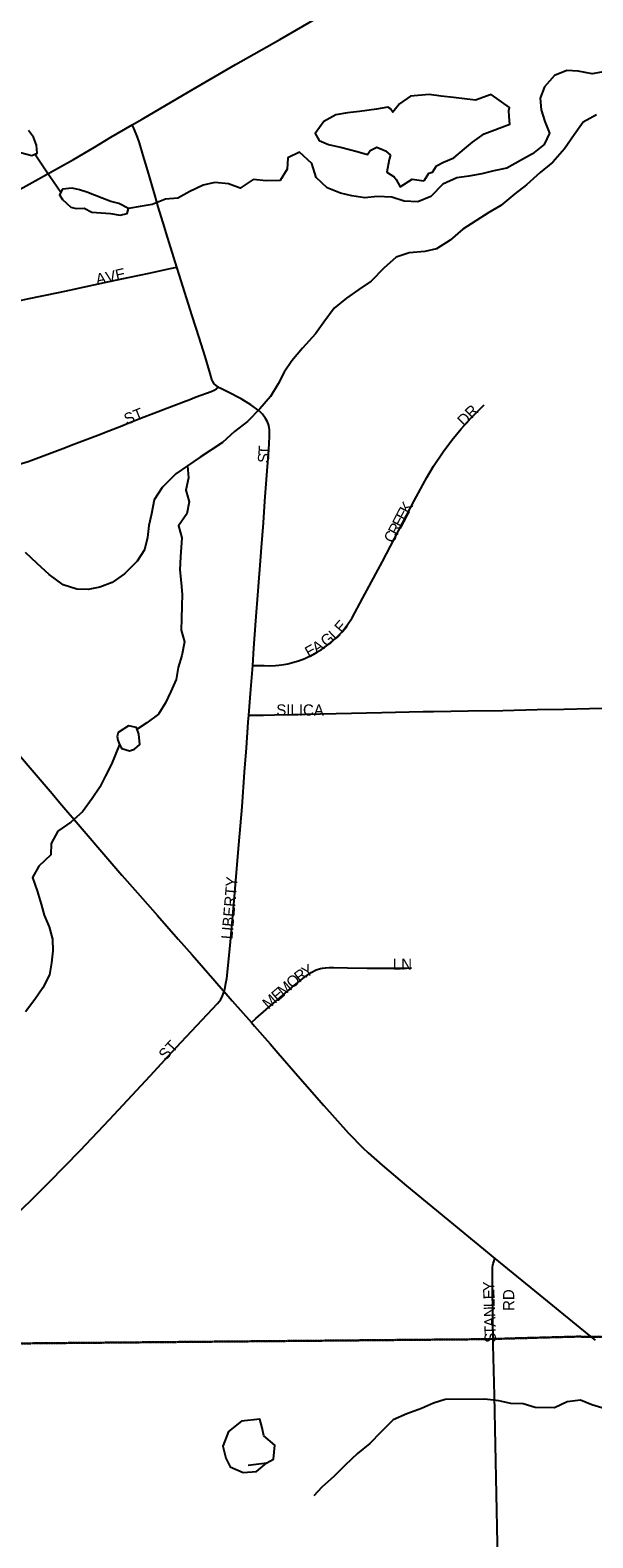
# Model space of a CAD drawing. Header units: feet. Extents: x 2113747 to 2516209, y 960708 to 1356798.
# Tile 190 of 206: x 2355530 to 2358037, y 1194274 to 1200988. Entities that reach past the tile are written whole.
import ezdxf

# ---------------------------------------------------------------- set-up
doc = ezdxf.new("R2010")
doc.units = ezdxf.units.FT
doc.header["$LTSCALE"] = 50
doc.header["$MEASUREMENT"] = 0
doc.linetypes.add('OhDOT_USTN3', pattern=[0.22, 0.165, -0.055])
for name, color, linetype in [('0_Xref', 7, 'Continuous'), ('GM_X_City_Street', 251, 'Continuous'), ('GM_X_City_Street_Text', 251, 'Continuous'), ('GM_X_County_Road', 3, 'Continuous'), ('GM_X_Minor_Lake', 5, 'Continuous'), ('GM_X_Minor_River', 5, 'Continuous'), ('GM_X_State_Route', 1, 'Continuous'), ('GM_X_Township', 251, 'OhDOT_USTN3')]:
    doc.layers.add(name, color=color, linetype=linetype)
doc.styles.add('Styledgn030', font='dgn030.shx')

# ---------------------------------------------------------------- blocks, each defined once
blk = doc.blocks.new('POR')
at = {"layer": 'GM_X_City_Street', "flags": 128}
for points in [[(2355984.9, 1200567.4), (2356028.4, 1200592.4), (2356238.3, 1200714.5), (2356445.2, 1200835.3), (2356642.1, 1200946.8), (2356744.4, 1201005.4), (2356800.7, 1201038), (2356924.3, 1201111.2), (2357057.5, 1201187.8), (2357105, 1201214.6), (2357171.7, 1201254.5), (2357264.9, 1201309.3), (2357466.6, 1201426), (2357571.7, 1201486.7), (2357650.9, 1201533.2), (2357755.7, 1201594.6), (2357912.4, 1201683.9), (2357985.9, 1201726.9), (2358027.2, 1201752.4)], [(2355285.8, 1200164.7), (2355465.9, 1200269.3), (2355511.8, 1200294.7), (2355629.4, 1200359.8), (2355723.6, 1200412.6), (2355816.5, 1200467.1), (2355889.5, 1200511.4), (2355984.9, 1200567.4)], [(2356183.2, 1199933), (2356135.9, 1200085.7), (2356128.9, 1200110.5), (2356100.5, 1200201.3), (2356084.9, 1200254.7), (2356053.8, 1200361.3), (2356032.7, 1200430), (2356016.5, 1200486.8), (2356007.9, 1200511.9), (2355991.6, 1200551.4), (2355984.9, 1200567.4)], [(2354955.5, 1199413.3), (2354978.1, 1199438.9), (2355031.3, 1199499.2), (2355107, 1199580.8), (2355169.3, 1199648), (2355205, 1199685.7), (2355223.4, 1199704.2), (2355236.5, 1199715.1), (2355254.1, 1199725), (2355272.3, 1199732.3), (2355309.8, 1199744.3), (2355365.7, 1199757.8), (2355408.1, 1199767.7), (2355451.1, 1199776.6), (2355518.2, 1199791.3), (2355655.8, 1199819.6), (2355705.5, 1199830.9), (2355874.2, 1199867.5), (2355974.4, 1199888.4), (2356060.3, 1199906.8), (2356153.8, 1199926.7), (2356183.2, 1199933)], [(2356369.6, 1199398.3), (2356358, 1199405.3), (2356349.6, 1199413.5), (2356343.4, 1199423.3), (2356340, 1199432.5), (2356331.5, 1199459.7), (2356309.1, 1199535.2), (2356282.6, 1199619.5), (2356252, 1199716.6), (2356193.4, 1199900.5), (2356183.2, 1199933)], [(2355433.5, 1199042.2), (2355461.9, 1199049.2), (2355521.5, 1199068), (2355675.2, 1199125.1), (2355724.2, 1199143.9), (2355831.1, 1199185.4), (2355880, 1199204.2), (2355938.4, 1199226.1), (2355959.6, 1199235.3), (2356026.5, 1199262.3), (2356080.8, 1199283.2), (2356139.3, 1199305.4), (2356224.5, 1199337.6), (2356233.3, 1199341), (2356269.6, 1199354.7), (2356336.4, 1199378.9), (2356349.7, 1199385.1), (2356359.4, 1199391.5), (2356369.6, 1199398.3)], [(2356521.4, 1198159.5), (2356527.2, 1198236.5), (2356534.8, 1198357.6), (2356545.4, 1198491.5), (2356557.9, 1198645.1), (2356560.4, 1198684.2), (2356569.4, 1198794.1), (2356575.6, 1198890.5), (2356586, 1199026.5), (2356593, 1199119.2), (2356596.4, 1199178.2), (2356596, 1199208.2), (2356593, 1199228.4), (2356587.4, 1199244.7), (2356579.1, 1199259.6), (2356564.9, 1199278.5), (2356550.3, 1199292.8), (2356512.5, 1199319.8), (2356470.7, 1199346.3), (2356412.4, 1199376.8), (2356374.1, 1199395.6), (2356369.6, 1199398.3)], [(2356521.4, 1198159.5), (2356572.5, 1198158.3), (2356595.1, 1198157.6), (2356623.1, 1198159.2), (2356638.1, 1198160.3), (2356660, 1198163.1), (2356677.8, 1198166.5), (2356699, 1198171.9), (2356725.9, 1198180.3), (2356753.7, 1198190), (2356786.1, 1198205.8), (2356828.6, 1198230.8), (2356860.6, 1198253.6), (2356890.5, 1198279.2), (2356917.8, 1198307.5), (2356942.3, 1198338.4), (2356964, 1198371.2), (2357011.3, 1198457.5), (2357099.3, 1198622.5), (2357242.1, 1198895.9), (2357297, 1198996.7), (2357327.3, 1199047.3), (2357369.6, 1199109.8), (2357408.7, 1199162.4), (2357450.4, 1199213.1), (2357494.5, 1199261.6), (2357548, 1199314.8), (2357552.7, 1199319.3)], [(2356504.2, 1197937.8), (2356511.3, 1198034), (2356521.4, 1198159.5)], [(2356504.2, 1197937.8), (2356569.8, 1197938.5), (2356618.8, 1197938.9), (2356697.5, 1197940.1), (2356756.4, 1197941.6), (2356821.8, 1197943.5), (2356893.9, 1197945.9), (2357097.3, 1197949.8), (2357218.5, 1197952.3), (2357280.9, 1197953.8), (2357326.8, 1197954.5), (2357481, 1197956.6), (2357635.1, 1197959.2), (2357789.1, 1197962.5), (2357907.2, 1197964.8), (2358022, 1197967.5), (2358369.6, 1197974.6)], [(2356393.7, 1196707.8), (2356399, 1196725.8), (2356402.4, 1196743.7), (2356405.6, 1196765.2), (2356420.6, 1196912.4), (2356436.7, 1197095.4), (2356459.2, 1197360), (2356473.8, 1197530), (2356485.6, 1197683.8), (2356493.1, 1197791.8), (2356501.9, 1197906.3), (2356504.2, 1197937.8)], [(2356515.9, 1196569), (2356535.6, 1196586.4), (2356581.5, 1196626.9), (2356603.9, 1196646.1), (2356705.7, 1196734), (2356751.5, 1196771.2), (2356781.5, 1196791.2), (2356804.8, 1196803.2), (2356823.4, 1196809.6), (2356832.8, 1196811.5), (2356846, 1196813.4), (2356861.5, 1196814.2), (2356882.1, 1196814.6), (2356944.3, 1196812.4), (2357032, 1196811.8), (2357206.5, 1196811.6), (2357229.5, 1196812.1)], [(2354854.5, 1195158.7), (2354883.4, 1195168.5), (2354900.1, 1195175.9), (2354914.8, 1195184.5), (2354931.5, 1195195.6), (2354945, 1195206.6), (2354988.1, 1195241.4), (2355033.4, 1195284.5), (2355224.4, 1195473.9), (2355420.5, 1195667.6), (2355535.4, 1195780.1), (2355615.3, 1195858), (2355752.5, 1195999.2), (2355883.1, 1196137.7), (2356064.5, 1196332.1), (2356180.4, 1196457.4), (2356364.7, 1196653.7), (2356379.2, 1196672.3), (2356387.4, 1196687.5), (2356393.7, 1196707.8)], [(2357592.9, 1195133.8), (2357589.4, 1195396.6), (2357589.5, 1195469.9), (2357590.3, 1195479.7), (2357591.2, 1195488.7), (2357592.8, 1195496.7), (2357595, 1195504), (2357600.7, 1195518.9)]]:
    blk.add_lwpolyline(points, dxfattribs=at)
at = {"layer": 'GM_X_County_Road', "flags": 128}
blk.add_lwpolyline([(2357650.2, 1192455.8), (2357646.3, 1192719.9), (2357630, 1193412.1), (2357618.4, 1193930.2), (2357611.6, 1194248.5), (2357598.9, 1194908.1), (2357592.9, 1195133.8)], dxfattribs=at)
at = {"layer": 'GM_X_Minor_Lake'}
for p, q in [((2357113, 1200450.8), (2357135.2, 1200430.9)), ((2355805.4, 1200177.2), (2355887.5, 1200171.9)), ((2355920.2, 1197826.1), (2355927.6, 1197806.7))]:
    blk.add_line(p, q, dxfattribs=at)
at = {"layer": 'GM_X_Minor_Lake', "flags": 128}
for points in [[(2357135.2, 1200430.9), (2357129.3, 1200412.8), (2357119.7, 1200356.5), (2357151.9, 1200334.7), (2357160, 1200322.8), (2357178.3, 1200290.8), (2357232.1, 1200325.4), (2357284.3, 1200317.8), (2357286.2, 1200319.8), (2357306, 1200352.1), (2357322, 1200356.2), (2357339.8, 1200384.4), (2357371.7, 1200400.8), (2357417.6, 1200419.2), (2357465.4, 1200459.7), (2357501.2, 1200490.1), (2357553, 1200526.7), (2357666.8, 1200569.8), (2357664.5, 1200603.9), (2357662.3, 1200629.9), (2357666.2, 1200644), (2357583.6, 1200701.5), (2357513.7, 1200676.9), (2357415.5, 1200688.1), (2357361.4, 1200693.7), (2357307.2, 1200701.2), (2357225.2, 1200694.6), (2357175.4, 1200660), (2357145.6, 1200623.7), (2357135.5, 1200637.6), (2357123.4, 1200645.6), (2357073.4, 1200637.1), (2356997.4, 1200626.5), (2356943.4, 1200620), (2356891.4, 1200611.5), (2356837.6, 1200581), (2356799.9, 1200528.5), (2356818.2, 1200496.6), (2356858.4, 1200478.8), (2356918.6, 1200465.3), (2356986.8, 1200447.8), (2357033, 1200434.1), (2357044.9, 1200452.3), (2357074.8, 1200466.6), (2357113, 1200450.8)], [(2355486.8, 1200443.5), (2355537, 1200429.9), (2355560.9, 1200440.1), (2355558.7, 1200476.2), (2355544.4, 1200512.2), (2355522.1, 1200542.1)], [(2355887.5, 1200171.9), (2355931.6, 1200164.2), (2355961.6, 1200172.5), (2355967.5, 1200194.6), (2355925.2, 1200216.3), (2355889.1, 1200226), (2355850.9, 1200239.8), (2355816.8, 1200253.5), (2355782.6, 1200267.3), (2355750.5, 1200277.1), (2355716.4, 1200284.8), (2355674.4, 1200280.5), (2355660.6, 1200254.3), (2355674.7, 1200234.3), (2355711.1, 1200200.5), (2355735.1, 1200194.7), (2355771.2, 1200195), (2355805.4, 1200177.2)], [(2355927.6, 1197806.7), (2355938.5, 1197790.1), (2355972.7, 1197778.4), (2355994.6, 1197786.6), (2356018.5, 1197806.9), (2356014.1, 1197853), (2356003.9, 1197883), (2355967.8, 1197890.7), (2355922, 1197860.3), (2355917.2, 1197842.2), (2355920.2, 1197826.1)], [(2356553.1, 1194803), (2356471, 1194794.3), (2356413.3, 1194747.6), (2356387.8, 1194683.2), (2356402.2, 1194629.1), (2356420.6, 1194591.2), (2356478.9, 1194565.6), (2356538.9, 1194570.1)], [(2356500.6, 1194597.8), (2356584.7, 1194608.6), (2356614.6, 1194624.9), (2356620.1, 1194687.1), (2356571.7, 1194728.9), (2356563.4, 1194764.9), (2356553.1, 1194803), (2356471, 1194794.3), (2356413.3, 1194747.6), (2356387.8, 1194683.2), (2356402.2, 1194629.1), (2356420.6, 1194591.2), (2356478.9, 1194565.6), (2356538.9, 1194570.1)], [(2356538.9, 1194570.1), (2356584.7, 1194608.6), (2356614.6, 1194624.9), (2356620.1, 1194687.1), (2356571.7, 1194728.9), (2356563.4, 1194764.9), (2356553.1, 1194803)]]:
    blk.add_lwpolyline(points, dxfattribs=at)
at = {"layer": 'GM_X_Minor_River', "flags": 128}
for points in [[(2358053, 1200611.1), (2357993.1, 1200578.4), (2357953.5, 1200521.9), (2357910, 1200459.4), (2357858.4, 1200400.8), (2357802.7, 1200354.1), (2357741, 1200299.4), (2357689.3, 1200258.9), (2357627.6, 1200208.2), (2357573.8, 1200175.6), (2357458.2, 1200102.5), (2357400.5, 1200053.8), (2357340.7, 1200015.2), (2357288.8, 1200002.7), (2357218.7, 1199996.1), (2357160.8, 1199977.6), (2357105.1, 1199929), (2357049.5, 1199870.3), (2356993.7, 1199833.7), (2356940, 1199795.2), (2356884.2, 1199750.6), (2356838.7, 1199688), (2356801, 1199635.5), (2356743.5, 1199572.8), (2356695.8, 1199516.2), (2356662.2, 1199465.8), (2356634.6, 1199413.4), (2356601, 1199356.9), (2356553.4, 1199302.3), (2356497.7, 1199245.7), (2356440, 1199201.1), (2356386.3, 1199152.5), (2356286.7, 1199087.4), (2356230.9, 1199048.8), (2356179.1, 1199012.3), (2356117.6, 1198951.6), (2356081.9, 1198897.1), (2356070.4, 1198834.8), (2356058.8, 1198782.5), (2356053.2, 1198728.3), (2356039.6, 1198674), (2356006, 1198623.6), (2355950.4, 1198566.9), (2355894.6, 1198528.3), (2355840.7, 1198507.8), (2355788.7, 1198497.3), (2355738.6, 1198498.9), (2355676.4, 1198518.5), (2355613.9, 1198564.1), (2355561.5, 1198613.9), (2355509, 1198661.6)], [(2358091.5, 1200804), (2358033.5, 1200793.5), (2357971.3, 1200805.1), (2357921.2, 1200808.6), (2357865.3, 1200786.1), (2357821.7, 1200735.6), (2357802, 1200685.3), (2357806.4, 1200633.1), (2357822.9, 1200581.1), (2357843.3, 1200529.1), (2357819.7, 1200478.7), (2357767.9, 1200438.1), (2357714.1, 1200407.6), (2357654.3, 1200373), (2357596.3, 1200362.5), (2357542.4, 1200348), (2357484.4, 1200337.5), (2357430.3, 1200331), (2357368.5, 1200302.4), (2357314.9, 1200247.8), (2357257, 1200223.2), (2357196.9, 1200226.7), (2357140.7, 1200244.3), (2357076.5, 1200247.8), (2357020.5, 1200241.3), (2356962.4, 1200250.9), (2356912.2, 1200262.5), (2356853.9, 1200286.1), (2356803.5, 1200331.9), (2356785, 1200393.9), (2356730.5, 1200445.7), (2356678.6, 1200419.1), (2356675, 1200368.9), (2356643.4, 1200318.5), (2356581.3, 1200318), (2356523.2, 1200323.6), (2356465.4, 1200284.9), (2356413.2, 1200304.6), (2356353.1, 1200310.1), (2356301.1, 1200297.6), (2356241.2, 1200269.1), (2356187.4, 1200240.5), (2356133.4, 1200236.1), (2356073.5, 1200211.5), (2356019.5, 1200203), (2355967.5, 1200194.6)], [(2355666.2, 1200264.9), (2355601.6, 1200360.2), (2355550.7, 1200435.7)], [(2356230.9, 1199048.8), (2356235.4, 1198994.7), (2356223.8, 1198940.4), (2356238.2, 1198888.4), (2356228.6, 1198834.1), (2356191, 1198781.6), (2356205.5, 1198727.5), (2356200.1, 1198643.2), (2356196.6, 1198585), (2356203, 1198526.8), (2356207.5, 1198474.7), (2356205.9, 1198424.5), (2356204.3, 1198366.3), (2356202.7, 1198316.1), (2356217.1, 1198264), (2356205.6, 1198203.8), (2356190, 1198149.4), (2356180.4, 1198097.2), (2356156.8, 1198042.8), (2356133.2, 1197992.4), (2356101.5, 1197942), (2356049.8, 1197903.4), (2356006.2, 1197876.1)], [(2355927.6, 1197806.6), (2355893, 1197719.5), (2355865.4, 1197667.1), (2355839.8, 1197616.8), (2355806.1, 1197566.3), (2355762.5, 1197507.8), (2355710.8, 1197461.2), (2355653.1, 1197420.6), (2355623.5, 1197366.1), (2355621.9, 1197315.9), (2355568.2, 1197265.3), (2355540.6, 1197214.9), (2355561.1, 1197154.9), (2355579.5, 1197096.9), (2355592, 1197046.8), (2355614.4, 1196994.8), (2355628.9, 1196940.7), (2355631.3, 1196888.6), (2355625.7, 1196834.3), (2355616.1, 1196782.1), (2355586.5, 1196723.6), (2355550.9, 1196671.2), (2355509.3, 1196616.6)], [(2358092.5, 1194848.6), (2358032.6, 1194867.3), (2357982.3, 1194886.9), (2357922.3, 1194880.4), (2357866.5, 1194853.9), (2357780.3, 1194855.2), (2357726.1, 1194870.8), (2357672, 1194872.4), (2357617.9, 1194883.9), (2357555.7, 1194891.5), (2357379.5, 1194890), (2357327.6, 1194873.5), (2357273.7, 1194851), (2357207.8, 1194826.4), (2357147.9, 1194799.8), (2357092.3, 1194745.2), (2357042.6, 1194694.6), (2356988.9, 1194650), (2356933.2, 1194597.4), (2356883.5, 1194546.8), (2356829.8, 1194500.2), (2356794.1, 1194461.8)]]:
    blk.add_lwpolyline(points, dxfattribs=at)
at = {"layer": 'GM_X_State_Route', "flags": 128}
for points in [[(2355043.9, 1198274.3), (2355097.8, 1198210.6), (2355269.7, 1198008.8), (2355350.1, 1197914), (2355397.8, 1197857.8), (2355627.3, 1197588.5), (2355661.8, 1197547.9), (2355743.6, 1197451.7), (2355876.1, 1197297.6), (2355938.7, 1197226), (2356008.1, 1197147.3), (2356097, 1197046.4), (2356189.6, 1196940), (2356251.1, 1196870.4)], [(2356251.1, 1196870.4), (2356352.7, 1196755.5), (2356390.3, 1196711.8)], [(2356390.3, 1196711.8), (2356393.7, 1196707.8), (2356429.7, 1196666), (2356515.9, 1196569), (2356530, 1196553.1), (2356599, 1196473.8), (2356635.1, 1196432.3), (2356722.8, 1196331.1), (2356838.5, 1196199), (2356948.5, 1196076.4), (2357014.2, 1196009.9), (2357036.6, 1195989), (2357098.2, 1195934.5), (2357206.9, 1195842.4), (2357600.7, 1195518.9), (2357817.5, 1195340.9), (2358018.9, 1195177.3), (2358046.6, 1195154.6)]]:
    blk.add_lwpolyline(points, dxfattribs=at)
at = {"layer": 'GM_X_Township', "flags": 128}
for points in [[(2353397.3, 1222450.6), (2356857.8, 1222526.2), (2358764.2, 1222567.9), (2364179.8, 1222723), (2365829.3, 1222755.4), (2369644.5, 1222836), (2372194.3, 1222881.1), (2374472.3, 1222923.6), (2379690, 1223029.2), (2379735.3, 1219825.9), (2379742.5, 1219374.1), (2379833.5, 1216178.2), (2380013.7, 1209139.3), (2380002.9, 1203412.7), (2380022.1, 1202248.7), (2380179.5, 1195355.7), (2376656.2, 1195310.1), (2375116.4, 1195275.5), (2374836, 1195271.6), (2372692, 1195272), (2366874.7, 1195234.5), (2365879.8, 1195225.6), (2359057.5, 1195163.6), (2357966.2, 1195170.3), (2357548.2, 1195158.9), (2354856.1, 1195134.3), (2353908.2, 1195164.1), (2353891.8, 1195968.4), (2353885.4, 1196279.7), (2353879.8, 1196527.3), (2353875.8, 1196719.4), (2353851.4, 1197692.9), (2353832.9, 1198882.4), (2353828.8, 1198960.3), (2353831.2, 1199152.6), (2353819.5, 1199781.5), (2353820.8, 1200258.3), (2353808.4, 1201120.8), (2353792.4, 1201872.5), (2353781.2, 1202403), (2353645.3, 1208790.4), (2353656.9, 1209131.5), (2353654, 1209647.9), (2353508.5, 1216821.2), (2353397.3, 1222450.6)], [(2353908.2, 1195164.1), (2354856.1, 1195134.3), (2357548.2, 1195158.9), (2357966.2, 1195170.3), (2359057.5, 1195163.6), (2365879.8, 1195225.6), (2366874.7, 1195234.5), (2372692, 1195272), (2374836, 1195271.6), (2375116.4, 1195275.5), (2376656.2, 1195310.1), (2380179.5, 1195355.7), (2380181.1, 1194352.1), (2380358.7, 1187411.8), (2380375.3, 1186528.6), (2380419, 1184192.9), (2380463.4, 1181822.8), (2380682.1, 1170162.6), (2354255.7, 1169691.2), (2354064.3, 1181402.7), (2354040.4, 1184707.6), (2354010.7, 1187062), (2353946.5, 1190013.6), (2353908.2, 1195164.1)]]:
    blk.add_lwpolyline(points, dxfattribs=at)
at = {"layer": 'GM_X_City_Street_Text', "char_height": 50, "attachment_point": 7, "line_spacing_factor": 0.8, "style": 'Styledgn030'}
for s, insert, rotation in [('{\\Fdgn000|c0;\\C256;E}', (2355915.7, 1199871.4), 12.52956), ('{\\Fdgn000|c0;\\C256;A}', (2355827.1, 1199853.6), 10.59415), ('{\\Fdgn000|c0;\\C256;V}', (2355872.1, 1199862), 12.03538), ('{\\Fdgn000|c0;\\C256;ST}', (2355960.3, 1199229.2), 21.80392), ('{\\Fdgn000|c0;\\C256;DR}', (2357463.1, 1199221.9), 45), ('{\\Fdgn000|c0;\\C256;T}', (2356596.4, 1199095.6), 87.03753), ('{\\Fdgn000|c0;\\C256;S}', (2356593.9, 1199059.3), 86.06233), ('{\\Fdgn000|c0;\\C256;E}', (2357200.6, 1198801.4), 62.3628), ('{\\Fdgn000|c0;\\C256;K}', (2357217, 1198832.5), 62.34019), ('{\\Fdgn000|c0;\\C256;R}', (2357165.9, 1198735.1), 62.3413), ('{\\Fdgn000|c0;\\C256;E}', (2357184.3, 1198770.2), 62.3229), ('{\\Fdgn000|c0;\\C256;C}', (2357147.5, 1198700), 62.3489), ('{\\Fdgn000|c0;\\C256;L}', (2356888.8, 1198270.6), 44.01754), ('{\\Fdgn000|c0;\\C256;E}', (2356918.7, 1198299.9), 49.35344), ('{\\Fdgn000|c0;\\C256;E}', (2356771.6, 1198191.6), 29.09439), ('{\\Fdgn000|c0;\\C256;A}', (2356805.7, 1198210.7), 32.27488), ('{\\Fdgn000|c0;\\C256;G}', (2356849.2, 1198238.7), 38.51436), ('{\\Fdgn000|c0;\\C256;SILICA}', (2356626.5, 1197935.1), 0.00001), ('{\\Fdgn000|c0;\\C256;LIBERTY}', (2356431.1, 1196938.4), 85.15512), ('{\\Fdgn000|c0;\\C256;LN}', (2357145.7, 1196804.2), 0.00001), ('{\\Fdgn000|c0;\\C256;O}', (2356698.1, 1196717.5), 40.79538), ('{\\Fdgn000|c0;\\C256;R}', (2356730.1, 1196745.2), 37.40422), ('{\\Fdgn000|c0;\\C256;Y}', (2356758.1, 1196767), 29.528), ('{\\Fdgn000|c0;\\C256;E}', (2356631.4, 1196660.1), 40.76432), ('{\\Fdgn000|c0;\\C256;M}', (2356658.1, 1196683.1), 40.77264), ('{\\Fdgn000|c0;\\C256;M}', (2356591.5, 1196625.6), 40.78501), ('{\\Fdgn000|c0;\\C256;ST}', (2356134.5, 1196397.4), 47.48872), ('{\\Fdgn000|c0;\\C256;Y}', (2357598.1, 1195372.3), 91.1803), ('{\\Fdgn000|c0;\\C256;E}', (2357599.3, 1195337.5), 91.96742), ('{\\Fdgn000|c0;\\C256;RD}', (2357686.6, 1195284.6), 90), ('{\\Fdgn000|c0;\\C256;L}', (2357600.5, 1195302.3), 92.00219), ('{\\Fdgn000|c0;\\C256;N}', (2357602, 1195258.3), 91.96742), ('{\\Fdgn000|c0;\\C256;A}', (2357603.5, 1195214.4), 91.98829), ('{\\Fdgn000|c0;\\C256;T}', (2357604.7, 1195179.2), 91.96742), ('{\\Fdgn000|c0;\\C256;S}', (2357606, 1195144), 91.99471)]:
    blk.add_mtext(s, dxfattribs=dict(at, insert=insert, rotation=rotation))

msp = doc.modelspace()

# ---------------------------------------------------------------- block references
at = {"layer": '0_Xref'}
msp.add_blockref('POR', (0, 0), dxfattribs=at)

doc.saveas('drawing.dxf')
